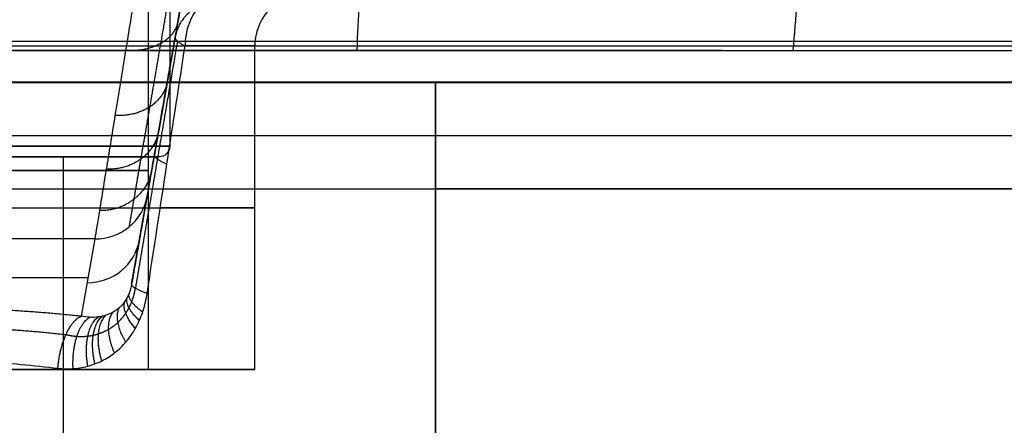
# Model space of a CAD drawing. Header units: millimetres. Extents: x -249 to 249, y -500 to 303.
# Tile 102 of 174: x 11 to 103, y -32 to 6. Entities that reach past the tile are written whole.
import ezdxf

# ---------------------------------------------------------------- set-up
doc = ezdxf.new("R2010")
doc.units = ezdxf.units.MM
doc.header["$MEASUREMENT"] = 0
doc.layers.add('Predefinito', color=7, linetype='Continuous', true_color=0x000000)

# ---------------------------------------------------------------- blocks, each defined once
blk = doc.blocks.new('FORMAmobile50ANTAC')
at = {"layer": 'Predefinito', "extrusion": (1.83389e-17, 1, -3.12415e-17)}
blk.add_arc((0, 0), 218, 0.00418, 89.99582, dxfattribs=at)
at = {"layer": 'Predefinito', "extrusion": (-9.44422e-17, 1, 9.44422e-17)}
blk.add_arc((0, 0), 200.698, 0, 90, dxfattribs=at)
blk = doc.blocks.new('FORMAmobile50SCOCCAC')
at = {"layer": 'Predefinito'}
for p, q in [((50, 0, 224.429), (218, 0, 224.429)), ((50, -10, 250), (50, 0, 250)), ((50, 0, 129), (50, -10, 129)), ((198.858, -10, 233.429), (50, -10, 233.429))]:
    blk.add_line(p, q, dxfattribs=at)
at = {"layer": 'Predefinito', "extrusion": (2.486e-17, 1, -2.22045e-17)}
blk.add_arc((0, 250), 50, 0, 180, dxfattribs=at)
at = {"layer": 'Predefinito', "extrusion": (-5.583e-19, 1, -6.2705e-17)}
blk.add_arc((0, 250), 198.858, 90, 180, dxfattribs=at)
at = {"layer": 'Predefinito', "extrusion": (0, 1, 0)}
for centre, radius, start in [((0, 250, -5), 50, 0), ((0, 250, -5), 198.858, 90), ((0, 250, -10), 50, 0)]:
    blk.add_arc(centre, radius, start, 180, dxfattribs=at)
at = {"layer": 'Predefinito', "extrusion": (0, 1, -6.25296e-17)}
blk.add_arc((0, 250, -10), 198.858, 90, 180, dxfattribs=at)
at = {"layer": 'Predefinito'}
for points in [[(200.698, 0, 8), (125.349, 0, 8), (50, 0, 8)], [(50, 0, 8), (50, 0, 129), (50, 0, 250)], [(50, 0, 8), (50, -85, 8), (50, -170, 8)], [(50, -10, 18), (124.429, -10, 18), (198.858, -10, 18)], [(50, -170, 18), (50, -90, 18), (50, -10, 18)], [(50, -10, 18), (50, -10, 134), (50, -10, 250)]]:
    blk.add_open_spline(points, degree=2, dxfattribs=at)
blk = doc.blocks.new('FORMA50 LAVABO')
at = {"layer": 'Predefinito'}
for p, q in [((28.522, -131.671, -82.537), (23.962, -157.529, -82.537)), ((23, -180), (23, -142.586)), ((33, -180), (33, -149.581)), ((21.417, -171.964, -27.389), (22.875, -163.693, -65.702)), ((17.951, -167.712, -66.757), (-17.951, -167.712, -66.757)), ((17.951, -167.712, -66.757), (16.67, -174.98, -33.093)), ((-17.311, -171.346, -49.925), (17.311, -171.346, -49.925)), ((23, -180), (33, -180))]:
    blk.add_line(p, q, dxfattribs=at)
at = {"layer": 'Predefinito', "extrusion": (0.598566, 5.90524e-15, 0.801074)}
blk.add_arc((-149.581, -38), 5, 40, 90, dxfattribs=at)
at = {"layer": 'Predefinito'}
blk.add_arc((38, -149.581), 5, 130, 180, dxfattribs=at)
at = {"layer": 'Predefinito', "extrusion": (0, 1, 0)}
for centre, radius, start, end in [((0, 0, -149.566), 209.726, 0, 180), ((0, 0, -161.293), 23, 90, 270), ((0, 0, -164.791), 33, 90, 223.07175), ((0, 0, -180), 33, 90, 270)]:
    blk.add_arc(centre, radius, start, end, dxfattribs=at)
at = {"layer": 'Predefinito', "extrusion": (1.35568e-16, 1, -1.35568e-16)}
blk.add_arc((0, 0, -149.132), 209.649, 90, 180, dxfattribs=at)
at = {"layer": 'Predefinito', "extrusion": (-5.16678e-16, 1, -1.33646e-15)}
blk.add_arc((0, 0, -149.581), 33, 90, 216.76724, dxfattribs=at)
at = {"layer": 'Predefinito', "extrusion": (2.40817e-13, 1, 5.85819e-13)}
blk.add_arc((0, 0, -150), 209.802, 111.50955, 113.18332, dxfattribs=at)
at = {"layer": 'Predefinito', "extrusion": (2.63381e-15, 1, 4.01473e-15)}
blk.add_arc((0, 0, -150), 209.802, 113.18332, 133.34937, dxfattribs=at)
at = {"layer": 'Predefinito', "extrusion": (-0.037184, -0.210884, 0.976804)}
for centre in [(45.953, -167.656, -30.508), (45.953, -167.656, -10.992)]:
    blk.add_arc(centre, 5, 279.77256, 360, dxfattribs=at)
at = {"layer": 'Predefinito', "extrusion": (1.23573e-15, 1, 2.52221e-32)}
blk.add_arc((0, 0, -180), 23, 90, 270, dxfattribs=at)
at = {"layer": 'Predefinito'}
for points, degree in [([(48.949, -4.784, 244.186), (45.766, -77.392, 230.013), (42.584, -150, 215.84)], 2), ([(95.955, -4.785, 229.816), (89.771, -77.392, 216.66), (83.587, -150, 203.503)], 2), ([(26.411, -143.643, -30.949), (26.099, -145.412, -28.265), (25.798, -147.12, -25.542), (25.517, -148.713, -22.745)], 3)]:
    blk.add_open_spline(points, degree=degree, dxfattribs=at)
for points, knots in [([(26.188, -117.406, -119.599), (25.682, -120.495, -118.772), (25.186, -123.527, -117.732), (24.221, -129.42, -115.248), (23.752, -132.282, -113.804), (22.852, -137.781, -110.539), (22.42, -140.418, -108.717), (21.601, -145.419, -104.731), (21.214, -147.783, -102.566), (20.492, -152.193, -97.934), (20.157, -154.239, -95.467), (19.546, -157.974, -90.276), (19.269, -159.664, -87.552), (18.779, -162.655, -81.899), (18.566, -163.957, -78.97), (18.207, -166.148, -72.962), (18.062, -167.037, -69.882), (17.951, -167.712, -66.757)], [-1.308997, -1.308997, -1.308997, -1.308997, -1.171951, -1.171951, -1.034905, -1.034905, -0.897859, -0.897859, -0.760813, -0.760813, -0.623767, -0.623767, -0.48672, -0.48672, -0.349674, -0.349674, -0.212628, -0.212628, -0.212628, -0.212628]), ([(22.875, -172.833, -23.785), (23.522, -168.608, -23.163), (24.143, -164.549, -22.514), (25.332, -156.79, -21.169), (25.898, -153.089, -20.472), (26.435, -149.581, -19.753)], [-0.8049014, -0.8049014, -0.8049014, -0.8049014, -0.7233051, -0.7233051, -0.6417093, -0.6417093, -0.6417093, -0.6417093]), ([(-220, -150), (-220, -150, 14.637), (-217.071, -150, 43.816), (-204.207, -150, 85.63), (-183.49, -150, 123.933), (-155.797, -150, 157.323), (-122.238, -150, 184.602), (-84.108, -150, 204.801), (-42.849, -150, 217.21), (0, -150, 221.395), (42.849, -150, 217.21), (84.108, -150, 204.801), (122.238, -150, 184.602), (155.797, -150, 157.323), (183.49, -150, 123.933), (204.207, -150, 85.63), (217.071, -150, 43.816), (220, -150, 14.637), (220, -150)], [0, 0, 0, 0, 0.0428795, 0.085759, 0.1286385, 0.171518, 0.2143975, 0.257277, 0.3001565, 0.343036, 0.3859155, 0.428795, 0.4716745, 0.514554, 0.5574335, 0.600313, 0.6431924, 0.6860719, 0.6860719, 0.6860719, 0.6860719]), ([(0, -150, 209.802), (6.564, -150, 209.802), (13.127, -149.998, 209.494), (26.196, -149.998, 208.264), (32.702, -150, 207.342), (45.599, -150, 204.892), (51.989, -149.998, 203.364), (64.599, -149.998, 199.717), (70.819, -149.999, 197.597), (76.925, -150, 195.191)], [0, 0, 0, 0, 0.01957387, 0.01957387, 0.03914774, 0.03914774, 0.05872161, 0.05872161, 0.07829549, 0.07829549, 0.07829549, 0.07829549]), ([(76.925, -150, 195.191), (70.76, -150, 197.621), (64.531, -150, 199.739), (51.952, -150, 203.373), (45.602, -150, 204.89), (32.782, -150, 207.328), (26.312, -150, 208.249), (13.249, -150, 209.486), (6.656, -150, 209.802), (0, -150, 209.802)], [-0.07829549, -0.07829549, -0.07829549, -0.07829549, -0.05872161, -0.05872161, -0.03914774, -0.03914774, -0.01957387, -0.01957387, 0, 0, 0, 0]), ([(21.417, -171.964, -27.389), (21.39, -172.119, -27.407), (21.355, -172.27, -27.439), (21.274, -172.56, -27.527), (21.227, -172.7, -27.583), (21.122, -172.967, -27.716), (21.063, -173.095, -27.794), (20.934, -173.339, -27.968), (20.863, -173.457, -28.066), (20.712, -173.678, -28.275), (20.632, -173.781, -28.387), (20.464, -173.975, -28.621), (20.375, -174.066, -28.744), (20.097, -174.321, -29.127), (19.893, -174.468, -29.405), (19.465, -174.713, -29.969), (19.24, -174.811, -30.257), (18.886, -174.926, -30.694), (18.765, -174.959, -30.84), (18.518, -175.014, -31.133), (18.392, -175.035, -31.281), (18.008, -175.084, -31.718), (17.747, -175.094, -32.003), (17.216, -175.07, -32.559), (16.946, -175.037, -32.83), (16.67, -174.98, -33.093)], [-0.008640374, -0.008640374, -0.008640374, -0.008640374, -0.008100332, -0.008100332, -0.00756029, -0.00756029, -0.007020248, -0.007020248, -0.006480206, -0.006480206, -0.005940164, -0.005940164, -0.005400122, -0.005400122, -0.004320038, -0.004320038, -0.003240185, -0.003240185, -0.002700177, -0.002700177, -0.002160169, -0.002160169, -0.001080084, -0.001080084, 0, 0, 0, 0]), ([(14.476, -179.867, -29.655), (14.985, -179.929, -29.407), (15.488, -179.94, -29.145), (16.482, -179.862, -28.595), (16.965, -179.774, -28.311), (17.902, -179.503, -27.728), (18.353, -179.32, -27.431), (19.209, -178.864, -26.838), (19.612, -178.593, -26.544), (20.366, -177.965, -25.97), (20.715, -177.61, -25.692), (21.347, -176.823, -25.169), (21.628, -176.395, -24.926), (22.121, -175.465, -24.49), (22.328, -174.972, -24.3), (22.663, -173.932, -23.988), (22.79, -173.387, -23.867), (22.875, -172.833, -23.785)], [-0.01375808, -0.01375808, -0.01375808, -0.01375808, -0.01203557, -0.01203557, -0.01031343, -0.01031343, -0.00859555, -0.00859555, -0.00687356, -0.00687356, -0.00515608, -0.00515608, -0.00343394, -0.00343394, -0.0017129, -0.0017129, 0, 0, 0, 0]), ([(0, -179.036, -33), (1.249, -179.036, -33), (2.498, -179.053, -32.929), (4.979, -179.124, -32.646), (6.212, -179.176, -32.434), (8.646, -179.316, -31.872), (9.846, -179.403, -31.521), (12.201, -179.611, -30.687), (13.354, -179.731, -30.203), (14.476, -179.867, -29.655)], [0, 0, 0, 0, 0.1135323, 0.1135323, 0.2270646, 0.2270646, 0.3405968, 0.3405968, 0.4541291, 0.4541291, 0.4541291, 0.4541291])]:
    blk.add_open_spline(points, degree=3, knots=knots, dxfattribs=at)
for points, weights, degree in [([(22.875, -163.693, -65.702), (23.807, -158.412, -90.165), (26.849, -141.155, -108.292), (31.112, -116.98, -114.77)], [1, 0.902314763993, 0.902314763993, 1], 3), ([(27.866, -145.751, -20.822), (25.869, -146.716, -21.573), (25.517, -148.713, -22.745)], [1, 0.905571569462, 1], 2), ([(25.777, -147.235, -96.803), (25.227, -150.355, -99.865), (20.853, -149.988, -100.25)], [1.00000000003, 0.750256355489, 1], 2), ([(25.517, -148.713, -22.745), (24.278, -155.738, -24.403), (22.908, -163.505, -25.954), (21.417, -171.964, -27.389)], [1, 0.997781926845, 0.997781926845, 1], 3), ([(26.435, -149.581, -19.753), (25.449, -149.096, -21.072), (25.517, -148.713, -22.745)], [0.999999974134, 0.945754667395, 0.999999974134], 2), ([(25.72, -149.122, -21.163), (24.521, -156.165, -22.696), (23.195, -163.961, -24.124), (21.767, -172.359, -25.425)], [0.972877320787, 0.968639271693, 0.963881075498, 0.95861903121], 3), ([(24.776, -152.916, -89.951), (24.167, -156.366, -92.511), (19.852, -156.107, -92.871)], [1.00000000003, 0.755297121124, 1], 2), ([(23.948, -157.609, -82.387), (23.293, -161.324, -84.415), (19.024, -161.16, -84.726)], [1.00000000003, 0.759434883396, 1], 2), ([(23.562, -159.801, -25.151), (23.497, -160.17, -23.247), (24.737, -160.669, -21.842)], [1.00000389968, 0.932263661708, 0.999997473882], 2), ([(23.311, -161.223, -74.253), (22.62, -165.14, -75.726), (18.387, -165.053, -75.966)], [1.00000000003, 0.762607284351, 1], 2), ([(22.875, -172.833, -23.785), (21.355, -172.317, -25.247), (21.417, -171.964, -27.389)], [1, 0.917238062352, 1], 2), ([(22.452, -174.584, -24.185), (21.003, -173.534, -25.53), (21.174, -172.834, -27.65)], [1.00000249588, 0.912687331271, 1.00000132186], 2), ([(21.769, -176.123, -24.801), (20.399, -174.548, -26.004), (20.788, -173.567, -28.17)], [1.00000026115, 0.900861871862, 1.00000038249], 2), ([(22.142, -175.38, -24.469), (20.73, -174.067, -25.747), (20.998, -173.217, -27.881)], [1.00000284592, 0.907599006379, 0.999999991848], 2), ([(16.67, -174.98, -33.093), (11.456, -174.43, -35.639), (5.802, -174.148, -36.945), (0, -174.148, -36.945)], [1, 0.982887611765, 0.982887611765, 1], 3), ([(18.607, -179.181, -27.254), (17.712, -176.139, -27.865), (19.004, -174.888, -30.548)], [1.00000005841, 0.839962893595, 1.00000040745], 2), ([(19.804, -178.428, -26.397), (18.689, -175.85, -27.233), (19.679, -174.591, -29.687)], [1.00000045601, 0.862747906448, 0.999999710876], 2), ([(20.874, -177.405, -25.559), (19.608, -175.321, -26.593), (20.283, -174.151, -28.872)], [1.00000099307, 0.883656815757, 0.999995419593], 2), ([(14.476, -179.867, -29.655), (14.826, -175.759, -29.485), (16.67, -174.98, -33.093)], [1, 0.771245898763, 1], 2), ([(15.912, -179.906, -28.91), (15.738, -176.072, -29.006), (17.482, -175.082, -32.281)], [1.00000011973, 0.793099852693, 0.999989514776], 2), ([(17.296, -179.677, -28.104), (16.71, -176.206, -28.465), (18.264, -175.052, -31.427)], [0.999999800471, 0.816278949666, 0.999999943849], 2), ([(17.966, -179.461, -27.681), (17.212, -176.199, -28.17), (18.642, -174.986, -30.987)], [1.00000022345, 0.828184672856, 0.9999999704], 2)]:
    blk.add_rational_spline(points, weights, degree=degree, dxfattribs=at)
for points, weights, knots in [([(29.594, -117.608, -118.111), (29.077, -120.618, -117.29), (28.568, -123.577, -116.263), (27.58, -129.324, -113.813), (27.101, -132.114, -112.392), (26.179, -137.472, -109.184), (25.737, -140.041, -107.397), (24.9, -144.91, -103.489), (24.504, -147.211, -101.369), (23.766, -151.501, -96.836), (23.424, -153.492, -94.423), (22.799, -157.124, -89.35), (22.516, -158.767, -86.689), (22.016, -161.674, -81.169), (21.798, -162.939, -78.309), (21.432, -165.068, -72.446), (21.283, -165.932, -69.441), (21.171, -166.588, -66.391)], [0.86141102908, 0.862736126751, 0.864029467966, 0.866530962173, 0.867739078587, 0.870050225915, 0.871153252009, 0.873236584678, 0.874216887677, 0.876039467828, 0.876881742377, 0.878415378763, 0.879106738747, 0.880328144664, 0.880858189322, 0.881749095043, 0.88210999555, 0.882383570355], [0, 0, 0, 0, 9.662251, 9.662251, 19.324502, 19.324502, 28.986753, 28.986753, 38.649005, 38.649005, 48.311256, 48.311256, 57.973507, 57.973507, 67.635758, 67.635758, 77.298009, 77.298009, 77.298009, 77.298009]), ([(15.248, -176.699, -30.551), (15.588, -176.785, -30.341), (15.929, -176.84, -30.122), (16.613, -176.889, -29.665), (16.956, -176.883, -29.428), (17.47, -176.824, -29.058), (17.641, -176.796, -28.933), (17.977, -176.723, -28.681), (18.143, -176.679, -28.555), (18.631, -176.52, -28.176), (18.948, -176.381, -27.922), (19.558, -176.029, -27.415), (19.853, -175.814, -27.162), (20.392, -175.316, -26.687), (20.639, -175.031, -26.462), (20.972, -174.542, -26.156), (21.076, -174.369, -26.059), (21.265, -174.009, -25.883), (21.35, -173.821, -25.803), (21.579, -173.234, -25.591), (21.696, -172.807, -25.484), (21.767, -172.359, -25.424)], [0.885622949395, 0.889132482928, 0.892783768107, 0.900310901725, 0.904186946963, 0.910115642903, 0.91211450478, 0.916070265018, 0.918035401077, 0.923873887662, 0.92769157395, 0.935056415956, 0.938615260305, 0.94503976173, 0.947942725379, 0.951675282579, 0.952810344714, 0.954790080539, 0.955642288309, 0.957749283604, 0.958556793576, 0.958619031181], [0, 0, 0, 0, 1.705337, 1.705337, 3.410673, 3.410673, 4.263341, 4.263341, 5.11601, 5.11601, 6.821346, 6.821346, 8.526683, 8.526683, 10.23202, 10.23202, 11.084688, 11.084688, 11.937356, 11.937356, 13.642693, 13.642693, 13.642693, 13.642693]), ([(0, -175.895, -34.109), (2.633, -175.895, -34.109), (5.268, -175.964, -33.806), (10.395, -176.234, -32.609), (12.891, -176.436, -31.715), (15.248, -176.699, -30.552)], [0.889074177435, 0.889074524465, 0.888781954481, 0.887624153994, 0.886758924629, 0.885622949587], [0, 0, 0, 0, 8.660983, 8.660983, 17.321966, 17.321966, 17.321966, 17.321966])]:
    blk.add_rational_spline(points, weights, degree=3, knots=knots, dxfattribs=at)
blk = doc.blocks.new('SIFONE LAVABO SOSPESO')
at = {"layer": 'Predefinito'}
for p, q in [((-25, 19), (-25, 1)), ((-24, 0), (-15, 0)), ((-15, -75), (-15, 0))]:
    blk.add_line(p, q, dxfattribs=at)
at = {"layer": 'Predefinito', "extrusion": (0, 1, 0)}
blk.add_arc((0, 0, 10), 25, 270, 90, dxfattribs=at)
at = {"layer": 'Predefinito', "extrusion": (0, 1, 4.44089e-18)}
blk.add_arc((0, 0, 1), 25, 270, 90, dxfattribs=at)
at = {"layer": 'Predefinito'}
blk.add_arc((-24, 1), 1, 180, 270, dxfattribs=at)
at = {"layer": 'Predefinito', "extrusion": (0, 1, -2.05433e-33)}
blk.add_arc((0, 0), 24, 270, 90, dxfattribs=at)
at = {"layer": 'Predefinito', "extrusion": (-1.77636e-16, 1, -3.62568e-33)}
blk.add_arc((0, 0), 15, 270, 90, dxfattribs=at)
blk = doc.blocks.new('MBF 50 S')
at = {"layer": 'Predefinito'}
for name, p in [('FORMA50 LAVABO', (0, 153, 250)), ('FORMAmobile50SCOCCAC', (0, 0))]:
    blk.add_blockref(name, p, dxfattribs=at)
at = {"layer": 'Predefinito', "extrusion": (0, 0, -1)}
blk.add_blockref('SIFONE LAVABO SOSPESO', (0, -7, -250), dxfattribs=at)
at = {"layer": 'Predefinito', "extrusion": (0.999999, 2.43986e-07, 0.001624), "rotation": 269.9830676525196}
blk.add_blockref('FORMAmobile50ANTAC', (0, 249.63, 0.389), dxfattribs=at)

msp = doc.modelspace()

# ---------------------------------------------------------------- block references
at = {"layer": 'Predefinito'}
msp.add_blockref('MBF 50 S', (0, 0), dxfattribs=at)

doc.saveas('drawing.dxf')
